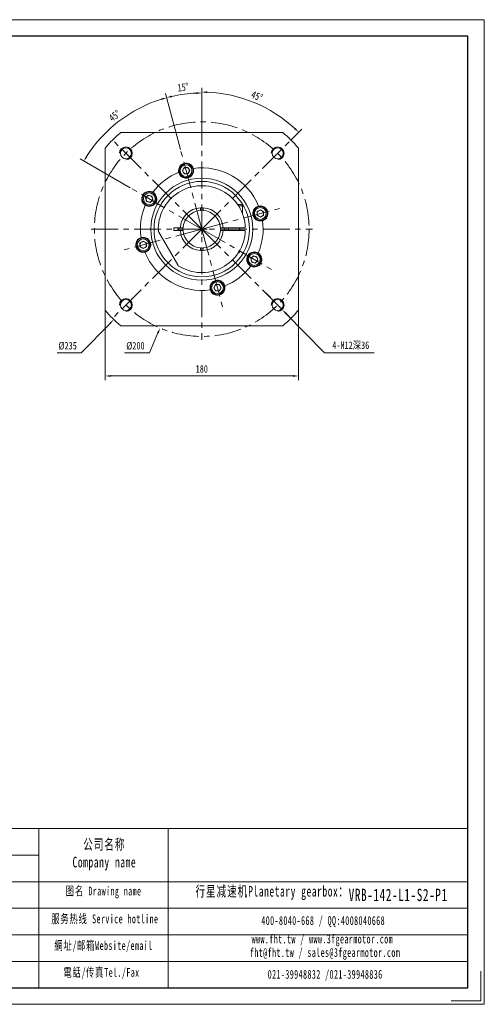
# Model space of a CAD drawing. Header units: millimetres. Extents: x -107 to 1191, y -129 to 788.
# Tile 6 of 6: x 758 to 1191, y -129 to 788. Entities that reach past the tile are written whole.
import ezdxf

# ---------------------------------------------------------------- set-up
doc = ezdxf.new("R2010")
doc.units = ezdxf.units.MM
doc.header["$LTSCALE"] = 20
doc.linetypes.add('CENTER', pattern=[2, 1.25, -0.25, 0.25, -0.25])
doc.layers.get('0').update_dxf_attribs({"lineweight": 18})
for name, color, linetype, lineweight in [('2细线层', 4, 'Continuous', 18), ('3中心线层', 1, 'CENTER', 18), ('图框_外框线', 7, 'Continuous', 18)]:
    doc.layers.add(name, color=color, linetype=linetype, lineweight=lineweight)
doc.styles.add('TH_GBDIM', font='txt', dxfattribs={"width": 0.8})
doc.styles.add('标准', font='txt', dxfattribs={"width": 0.667})
doc.dimstyles.new('TH_GBDIM', dxfattribs={"dimscale": 2, "dimtxt": 3.5, "dimasz": 2.5, "dimexe": 2, "dimexo": 0, "dimgap": 1.5, "dimtad": 1, "dimdec": 1, "dimdsep": 46, "dimtxsty": 'TH_GBDIM', "dimcen": 2.5, "dimdle": 5, "dimclrd": 4, "dimclre": 4, "dimclrt": 3, "dimadec": 0, "dimazin": 0, "dimtfac": 0.714286, "dimtdec": 1, "dimtmove": 0, "dimatfit": 3, "dimfxl": 1, "dimtolj": 1, "dimarcsym": 0})

# ---------------------------------------------------------------- blocks, each defined once
blk = doc.blocks.new('*X22')
at = {"transparency": 16777216}
for points in [[(991.12, 530.83), (989.93, 529.67), (994.01, 526.67)], [(1006.48, 515.08), (1005.28, 513.92), (1002.39, 518.08)]]:
    blk.add_hatch(color=4, dxfattribs=at).paths.add_polyline_path(points, flags=0)
at = {"color": 4, "transparency": 16777216}
for p, q in [((990.52, 530.25), (987.03, 533.83)), ((994.01, 526.67), (1002.39, 518.08)), ((1041.65, 477.81), (1005.88, 514.5)), ((1087.93, 477.81), (1041.65, 477.81))]:
    blk.add_line(p, q, dxfattribs=at)
at = {"color": 3, "transparency": 16777216, "insert": (1066.29, 484.58), "char_height": 7, "width": 70.2489, "attachment_point": 5, "style": 'TH_GBDIM'}
blk.add_mtext('4-M12深36', dxfattribs=at)
blk = doc.blocks.new('*X23')
at = {"transparency": 16777216}
blk.add_hatch(color=4, dxfattribs=at).paths.add_polyline_path([(841.45, 505.88), (842.65, 504.72), (845.54, 508.89)], flags=0)
at = {"color": 4, "transparency": 16777216}
for p, q in [((927.49, 588.09), (927.49, 598.09)), ((922.49, 593.09), (932.49, 593.09)), ((815.28, 477.81), (842.05, 505.3)), ((792.82, 477.81), (815.28, 477.81))]:
    blk.add_line(p, q, dxfattribs=at)
at = {"color": 3, "transparency": 16777216, "insert": (802.55, 484.31), "char_height": 7, "width": 30.5511, "attachment_point": 5, "style": 'TH_GBDIM'}
blk.add_mtext('%%C235', dxfattribs=at)
blk = doc.blocks.new('*X24')
at = {"transparency": 16777216}
for points in [[(842.49, 457.09), (842.49, 455.43), (837.49, 456.26)], [(1012.49, 457.09), (1012.49, 455.43), (1017.49, 456.26)]]:
    blk.add_hatch(color=4, dxfattribs=at).paths.add_polyline_path(points, flags=0)
at = {"color": 4, "transparency": 16777216}
for p, q in [((837.49, 517.55), (837.49, 452.26)), ((1017.49, 517.55), (1017.49, 452.26)), ((842.49, 456.26), (1012.49, 456.26))]:
    blk.add_line(p, q, dxfattribs=at)
at = {"color": 3, "transparency": 16777216, "insert": (927.49, 462.76), "char_height": 7, "width": 21.28, "attachment_point": 5, "style": 'TH_GBDIM'}
blk.add_mtext('180', dxfattribs=at)
blk = doc.blocks.new('*X25')
at = {"transparency": 16777216}
blk.add_hatch(color=4, dxfattribs=at).paths.add_polyline_path([(885.88, 496.68), (887.41, 496.03), (888.59, 500.96)], flags=0)
at = {"color": 4, "transparency": 16777216}
for p, q in [((927.49, 588.09), (927.49, 598.09)), ((922.49, 593.09), (932.49, 593.09)), ((878.81, 477.81), (886.65, 496.36)), ((855.55, 477.81), (878.81, 477.81))]:
    blk.add_line(p, q, dxfattribs=at)
at = {"color": 3, "transparency": 16777216, "insert": (865.68, 484.31), "char_height": 7, "width": 30.7378, "attachment_point": 5, "style": 'TH_GBDIM'}
blk.add_mtext('%%C200', dxfattribs=at)
blk = doc.blocks.new('*X29')
at = {"transparency": 16777216}
for points in [[(932.47, 719.89), (932.51, 721.56), (927.49, 720.82)], [(1014.79, 687.47), (1013.63, 686.27), (1017.81, 683.41)]]:
    blk.add_hatch(color=4, dxfattribs=at).paths.add_polyline_path(points, flags=0)
at = {"color": 4, "transparency": 16777216}
for p, q in [((927.49, 696.09), (927.49, 724.82)), ((1010.22, 675.82), (1020.64, 686.24))]:
    blk.add_line(p, q, dxfattribs=at)
blk.add_arc((927.49, 593.09), 127.73, 47.24292, 87.75708, dxfattribs=at)
at = {"color": 3, "transparency": 16777216, "insert": (978.86, 717.1), "char_height": 7, "width": 25.1409, "attachment_point": 5, "rotation": 337.5, "style": 'TH_GBDIM'}
blk.add_mtext('45%%D', dxfattribs=at)
blk = doc.blocks.new('*X30')
at = {"transparency": 16777216}
for points in [[(899.7, 716.06), (899.3, 717.68), (894.64, 715.67)], [(922.47, 720.73), (922.51, 719.06), (927.49, 719.99)]]:
    blk.add_hatch(color=4, dxfattribs=at).paths.add_polyline_path(points, flags=0)
at = {"color": 4, "transparency": 16777216}
for p, q in [((907.57, 667.44), (893.61, 719.53)), ((927.49, 696.09), (927.49, 723.99))]:
    blk.add_line(p, q, dxfattribs=at)
blk.add_arc((927.49, 593.09), 126.91, 92.25754, 102.74246, dxfattribs=at)
at = {"color": 3, "transparency": 16777216, "insert": (910.08, 725.35), "char_height": 7, "width": 21.6494, "attachment_point": 5, "rotation": 7.5, "style": 'TH_GBDIM'}
blk.add_mtext('15%%D', dxfattribs=at)
blk = doc.blocks.new('*X31')
at = {"transparency": 16777216}
for points in [[(889.63, 715), (890.09, 713.4), (894.67, 715.59)], [(820.95, 660.35), (819.53, 661.21), (817.66, 656.5)]]:
    blk.add_hatch(color=4, dxfattribs=at).paths.add_polyline_path(points, flags=0)
at = {"color": 4, "transparency": 16777216}
for p, q in [((907.57, 667.44), (893.63, 719.46)), ((860.83, 631.57), (814.19, 658.5))]:
    blk.add_line(p, q, dxfattribs=at)
blk.add_arc((927.49, 593.09), 126.83, 107.25897, 147.74103, dxfattribs=at)
at = {"color": 3, "transparency": 16777216, "insert": (846.33, 698.86), "char_height": 7, "width": 25.6853, "attachment_point": 5, "rotation": 37.5, "style": 'TH_GBDIM'}
blk.add_mtext('45%%D', dxfattribs=at)

msp = doc.modelspace()

# ---------------------------------------------------------------- linework, layer by layer
at = {"color": 7, "linetype": 'Continuous', "lineweight": 15}
for p, q in [((1003.03, 683.09), (851.95, 683.09)), ((837.49, 668.63), (837.49, 517.55)), ((1017.49, 517.55), (1017.49, 668.63)), ((911.13, 650.66), (909.4, 647.66)), ((909.4, 647.66), (911.13, 644.66)), ((914.6, 650.66), (911.13, 650.66)), ((911.13, 644.66), (914.6, 644.66)), ((916.33, 647.66), (914.6, 650.66)), ((914.6, 644.66), (916.33, 647.66)), ((877.66, 624.68), (875.21, 622.23)), ((881.01, 623.79), (877.66, 624.68)), ((875.21, 622.23), (876.11, 618.89)), ((876.11, 618.89), (879.46, 617.99)), ((879.46, 617.99), (881.91, 620.44)), ((881.91, 620.44), (881.01, 623.79)), ((964.24, 616.09), (960.83, 616.09)), ((926.24, 613.05), (926.24, 612.55)), ((926.24, 611.12), (926.24, 612.55)), ((926.24, 611.12), (926.24, 610.54)), ((928.74, 613.05), (928.74, 612.55)), ((928.74, 612.55), (928.74, 611.12)), ((928.74, 611.12), (928.74, 610.54)), ((961.65, 614.84), (965.49, 614.84)), ((965.49, 614.84), (965.49, 607.1)), ((982.06, 611.17), (979.06, 609.44)), ((979.06, 609.44), (979.06, 605.98)), ((979.06, 605.98), (982.06, 604.25)), ((985.06, 609.44), (982.06, 611.17)), ((982.06, 604.25), (985.06, 605.98)), ((985.06, 605.98), (985.06, 609.44)), ((887.6, 590.19), (905.03, 559.99)), ((901.49, 591.84), (901.49, 594.34)), ((901.49, 594.34), (906.53, 594.34)), ((906.53, 591.84), (901.49, 591.84)), ((908.03, 594.34), (909.46, 594.34)), ((909.46, 591.84), (908.03, 591.84)), ((945.52, 594.34), (946.95, 594.34)), ((946.95, 591.84), (945.52, 591.84)), ((948.45, 594.34), (967.47, 594.34)), ((967.47, 591.84), (948.45, 591.84)), ((952.49, 594.34), (952.49, 591.84)), ((962.49, 594.34), (962.49, 591.84)), ((872.92, 581.93), (869.92, 580.2)), ((869.92, 580.2), (869.92, 576.73)), ((875.92, 580.2), (872.92, 581.93)), ((875.92, 576.73), (875.92, 580.2)), ((869.92, 576.73), (872.92, 575)), ((872.92, 575), (875.92, 576.73)), ((926.24, 575.63), (926.24, 575.05)), ((926.24, 573.63), (926.24, 575.05)), ((926.24, 573.63), (926.24, 573.13)), ((928.74, 575.63), (928.74, 575.05)), ((928.74, 575.05), (928.74, 573.63)), ((928.74, 573.63), (928.74, 573.13)), ((961.49, 571.09), (962.09, 571.09)), ((962.49, 571.49), (961.75, 571.49)), ((962.49, 572.71), (962.49, 571.49)), ((975.52, 568.18), (973.07, 565.73)), ((973.07, 565.73), (973.97, 562.39)), ((973.97, 562.39), (977.32, 561.49)), ((978.87, 567.29), (975.52, 568.18)), ((977.32, 561.49), (979.77, 563.94)), ((979.77, 563.94), (978.87, 567.29)), ((940.38, 541.51), (938.65, 538.51)), ((943.85, 541.51), (940.38, 541.51)), ((945.58, 538.51), (943.85, 541.51)), ((938.65, 538.51), (940.38, 535.51)), ((940.38, 535.51), (943.85, 535.51)), ((943.85, 535.51), (945.58, 538.51)), ((851.95, 503.09), (1003.03, 503.09))]:
    msp.add_line(p, q, dxfattribs=at)
for points in [[(926.24, 613.05), (927.49, 613.09), (928.74, 613.05)], [(962.97, 591.84), (962.99, 593.09), (962.97, 594.34)], [(928.74, 573.13), (927.49, 573.09), (926.24, 573.13)]]:
    msp.add_lwpolyline(points, dxfattribs=at)
for centre, radius in [((856.78, 663.8), 5.1), ((998.2, 663.8), 5.1), ((912.87, 647.66), 6.5), ((912.87, 647.66), 5.5), ((927.49, 593.09), 47.5), ((927.49, 593.09), 44.5), ((878.56, 621.34), 6.5), ((878.56, 621.34), 5.5), ((982.06, 607.71), 6.5), ((982.06, 607.71), 5.5), ((872.92, 578.46), 6.5), ((872.92, 578.46), 5.5), ((976.42, 564.84), 6.5), ((976.42, 564.84), 5.5), ((942.11, 538.51), 6.5), ((942.11, 538.51), 5.5), ((856.78, 522.38), 5.1), ((998.2, 522.38), 5.1)]:
    msp.add_circle(centre, radius, dxfattribs=at)
for centre, radius, start, end in [((927.49, 593.09), 117.5, 130.00775, 139.99225), ((927.49, 593.09), 117.5, 40.00775, 49.99225), ((912.87, 647.66), 7, 20.97017, 189.02983), ((927.49, 593.09), 57.15, 112.03203, 142.96797), ((912.87, 647.66), 7, 193.19807, 202.64642), ((912.87, 647.66), 7, 202.64642, 7.35358), ((912.87, 647.66), 3, 150, 210), ((912.87, 647.66), 3, 90, 150), ((912.87, 647.66), 3, 210, 270), ((912.87, 647.66), 3, 30, 90), ((912.87, 647.66), 3, 270, 330), ((912.87, 647.66), 3, 330, 30), ((927.49, 593.09), 57.15, 22.03203, 97.96797), ((912.87, 647.66), 7, 7.35358, 16.80193), ((927.49, 593.09), 40.5, 1.76867, 182.73396), ((878.56, 621.34), 7, 65.97017, 234.02983), ((878.56, 621.34), 7, 247.64642, 52.35358), ((878.56, 621.34), 3, 75, 135), ((878.56, 621.34), 3, 15, 75), ((878.56, 621.34), 7, 52.35358, 61.80193), ((927.49, 593.09), 57.15, 157.03203, 187.96797), ((878.56, 621.34), 7, 238.19807, 247.64642), ((878.56, 621.34), 3, 135, 195), ((878.56, 621.34), 3, 195, 255), ((878.56, 621.34), 3, 255, 315), ((878.56, 621.34), 3, 315, 15), ((964.24, 614.84), 1.25, 0, 90), ((927.49, 593.09), 20, 93.58332, 176.41668), ((927.49, 593.09), 17.5, 94.09604, 175.90396), ((927.49, 593.09), 17.6, 85.92727, 94.07273), ((927.49, 593.09), 20, 3.58332, 86.41668), ((927.49, 593.09), 17.5, 4.09604, 85.90396), ((982.06, 607.71), 7, 112.64642, 277.35358), ((982.06, 607.71), 3, 120, 180), ((982.06, 607.71), 3, 180, 240), ((982.06, 607.71), 7, 103.19807, 112.64642), ((982.06, 607.71), 3, 60, 120), ((982.06, 607.71), 7, 290.97017, 99.02983), ((982.06, 607.71), 3, 0, 60), ((982.06, 607.71), 3, 300, 0), ((927.49, 593.09), 57.15, 337.03203, 7.96797), ((982.06, 607.71), 3, 240, 300), ((982.06, 607.71), 7, 277.35358, 286.80193), ((927.49, 593.09), 40.5, 237.26604, 358.23133), ((927.49, 593.09), 21.5, 176.66697, 183.33303), ((927.49, 593.09), 20, 183.58332, 266.41668), ((927.49, 593.09), 17.6, 175.92727, 184.07273), ((927.49, 593.09), 17.5, 184.09604, 265.90396), ((927.49, 593.09), 17.5, 274.09604, 355.90396), ((927.49, 593.09), 20, 273.58332, 356.41668), ((927.49, 593.09), 17.6, 355.92727, 4.07273), ((927.49, 593.09), 21.5, 356.66697, 3.33303), ((872.92, 578.46), 7, 110.97017, 279.02983), ((872.92, 578.46), 3, 120, 180), ((872.92, 578.46), 3, 180, 240), ((872.92, 578.46), 7, 97.35358, 106.80193), ((872.92, 578.46), 3, 60, 120), ((872.92, 578.46), 7, 292.64642, 97.35358), ((872.92, 578.46), 3, 360, 60), ((872.92, 578.46), 3, 300, 360), ((872.92, 578.46), 3, 240, 300), ((872.92, 578.46), 7, 283.19807, 292.64642), ((927.49, 593.09), 57.15, 202.03203, 277.96797), ((927.49, 593.09), 17.6, 265.92727, 274.07273), ((976.42, 564.84), 7, 67.64642, 232.35358), ((976.42, 564.84), 7, 245.97017, 54.02983), ((976.42, 564.84), 7, 58.19807, 67.64642), ((976.42, 564.84), 3, 135, 195), ((976.42, 564.84), 3, 195, 255), ((976.42, 564.84), 3, 75, 135), ((976.42, 564.84), 3, 255, 315), ((976.42, 564.84), 3, 15, 75), ((976.42, 564.84), 3, 315, 15), ((927.49, 593.09), 57.15, 292.03203, 322.96797), ((976.42, 564.84), 7, 232.35358, 241.80193), ((942.11, 538.51), 7, 22.64642, 187.35358), ((942.11, 538.51), 3, 90, 150), ((942.11, 538.51), 3, 30, 90), ((942.11, 538.51), 7, 187.35358, 196.80193), ((942.11, 538.51), 7, 200.97017, 9.02983), ((942.11, 538.51), 3, 150, 210), ((942.11, 538.51), 3, 210, 270), ((942.11, 538.51), 3, 270, 330), ((942.11, 538.51), 3, 330, 30), ((942.11, 538.51), 7, 13.19807, 22.64642), ((927.49, 593.09), 117.5, 220.00775, 229.99225), ((927.49, 593.09), 117.5, 310.00775, 319.99225)]:
    msp.add_arc(centre, radius, start, end, dxfattribs=at)
for points in [[(906.05, 646.06), (905.95, 646.56)], [(919.4, 650.17), (919.57, 649.69)], [(881.41, 627.73), (881.87, 627.51)], [(874.87, 615.39), (874.45, 615.67)], [(980.47, 614.53), (980.97, 614.62)], [(984.57, 601.17), (984.09, 601.01)], [(887.04, 591.16), (887.6, 590.19)], [(906.53, 594.34), (907.53, 594.34)], [(907.53, 591.84), (906.53, 591.84)], [(907.53, 594.34), (908.03, 594.34)], [(908.03, 591.84), (907.53, 591.84)], [(909.46, 594.34), (910.03, 594.34)], [(910.03, 591.84), (909.46, 591.84)], [(944.95, 594.34), (945.52, 594.34)], [(945.52, 591.84), (944.95, 591.84)], [(946.95, 594.34), (947.45, 594.34)], [(947.45, 591.84), (946.95, 591.84)], [(947.45, 594.34), (948.45, 594.34)], [(948.45, 591.84), (947.45, 591.84)], [(967.47, 594.34), (967.97, 594.34)], [(967.97, 591.84), (967.47, 591.84)], [(870.41, 585), (870.89, 585.16)], [(874.51, 571.65), (874.01, 571.55)], [(962.49, 571.49), (962.09, 571.09)], [(980.11, 570.79), (980.53, 570.5)], [(905.03, 559.99), (905.59, 559.02)], [(973.57, 558.44), (973.11, 558.67)], [(935.58, 536.01), (935.41, 536.49)], [(948.93, 540.11), (949.03, 539.61)]]:
    msp.add_open_spline(points, degree=1, dxfattribs=at)
at = {"layer": '2细线层'}
for centre in [(856.78, 663.8), (998.2, 663.8), (856.78, 522.38), (998.2, 522.38)]:
    msp.add_arc(centre, 6, 270, 180, dxfattribs=at)
at = {"layer": '3中心线层'}
for p, q in [((927.49, 696.09), (927.49, 490.09)), ((927.49, 593.09), (844.76, 675.82)), ((927.49, 593.09), (1010.22, 675.82)), ((927.49, 593.09), (907.57, 667.44)), ((927.49, 593.09), (860.83, 631.57)), ((927.49, 593.09), (1001.84, 613.01)), ((824.49, 593.09), (1030.49, 593.09)), ((927.49, 593.09), (844.76, 510.36)), ((927.49, 593.09), (853.14, 573.17)), ((927.49, 593.09), (1010.22, 510.36)), ((927.49, 593.09), (947.41, 518.74)), ((927.49, 593.09), (994.15, 554.6))]:
    msp.add_line(p, q, dxfattribs=at)
msp.add_circle((927.49, 593.09), 100, dxfattribs=at)
at = {"layer": '图框_外框线'}
for p, q in [((7.49, 34.37), (1175.19, 34.37)), ((775.67, 34.37), (775.67, -113.95)), ((896.24, 34.37), (896.24, -113.95)), ((119.39, 9.63), (775.67, 9.63)), ((7.49, -15.12), (1175.19, -15.12)), ((119.39, -39.87), (1175.19, -39.87)), ((119.39, -64.61), (1175.19, -64.61)), ((119.39, -89.36), (1175.19, -89.36))]:
    msp.add_line(p, q, dxfattribs=at)
at = {"layer": '图框_外框线', "color": 3}
msp.add_lwpolyline([(-107.15, -129.4), (1190.64, -129.4), (1190.64, 788.33), (-107.15, 788.33)], close=True, dxfattribs=at)
at = {"layer": '图框_外框线', "color": 3, "lineweight": 25}
msp.add_lwpolyline([(-29.9, -113.95), (1175.19, -113.95), (1175.19, 772.88), (-29.9, 772.88)], close=True, dxfattribs=at)
at = {"layer": '图框_外框线', "color": 3}
msp.add_lwpolyline([(1187.55, -98.5), (1187.55, -126.31), (1159.74, -126.31)], dxfattribs=at)

# ---------------------------------------------------------------- texts
at = {"layer": '图框_外框线', "color": 1, "attachment_point": 2, "style": '标准'}
for s, insert, char_height, width in [('\\T1.1;公司名称\\PCompany name', (836.72, 24.6), 9.8989, 128.1597), ('\\T1.1;  行星减速机Planetary gearbox：', (988.12, -19.05), 9.8989, 155.6862), ('\\T1.1;图名 Drawing name', (836.04, -19.68), 8.2491, 105.4948), ('\\T1.1;\\pxt5;VRB-142-L1-S2-P1', (1110.41, -21.67), 11.5487, 84.0455), ('\\T1.1;服务热线 Service hotline', (837.21, -45.62), 8.2491, 117.5314), ('\\T1.1;400-8040-668 / QQ:4008040668', (1040.55, -47.2), 8.2491, 240.1752), ('\\T1.1;www.fht.tw / www.3fgearmotor.com ', (1039.79, -64.38), 8.2491, 240.4456), ('\\T1.1;網址/邮箱Website/email', (835.93, -70.47), 8.2491, 122.3391), ('\\T1.1;\\pxt12;fht@fht.tw / sales@3fgearmotor.com ', (1042.31, -76.94), 8.2491, 240.4456), ('\\T1.1;電話/传真Tel./Fax', (834.08, -95.52), 8.2491, 123.8105), ('\\T1.1;021-39948832 /021-39948836 ', (1042.39, -97.32), 8.2491, 183.5984)]:
    msp.add_mtext(s, dxfattribs=dict(at, insert=insert, char_height=char_height, width=width))

# ---------------------------------------------------------------- dimensions: what is measured, and where the dimension line sits
for base, line1, line2, picture, middle in [((910.93, 718.91), ((927.49, 593.09), (907.57, 667.44)), ((927.49, 696.09), (927.49, 490.09)), '*X30', (910.08, 725.35)), ((976.37, 711.1), ((927.49, 593.09), (1010.22, 675.82)), ((927.49, 696.09), (927.49, 490.09)), '*X29', (978.86, 717.1)), ((850.28, 693.71), ((927.49, 593.09), (907.57, 667.44)), ((927.49, 593.09), (860.83, 631.57)), '*X31', (846.33, 698.86))]:
    dim = msp.add_angular_dim_2l(base=base, line1=line1, line2=line2, dimstyle='TH_GBDIM', override={"dimtad": 1, "dimtih": 0, "dimtoh": 0, "dimsah": 1, "dimtdec": 0, "dimtzin": 0})
    dim.commit()
    dim.dimension.update_dxf_attribs({"geometry": picture, "text_midpoint": middle})
for p1, p2, picture, middle in [((966.39, 685.21), (888.59, 500.96), '*X25', (878.81, 477.81)), ((1009.44, 677.29), (845.54, 508.89), '*X23', (815.28, 477.81))]:
    dim = msp.add_diameter_dim_2p(p1=p1, p2=p2, dimstyle='TH_GBDIM', override={"dimtih": 1, "dimtoh": 1, "dimpost": '%%C<>', "dimsah": 1, "dimtofl": 0, "dimtzin": 0})
    dim.commit()
    dim.dimension.update_dxf_attribs({"geometry": picture, "text_midpoint": middle, "dimtype": 163})
dim = msp.add_diameter_dim_2p(p1=(994.01, 526.67), p2=(1002.39, 518.08), text='4-M12深36', dimstyle='TH_GBDIM', override={"dimtoh": 1, "dimpost": '%%C<>', "dimsah": 1, "dimtzin": 0})
dim.commit()
dim.dimension.update_dxf_attribs({"geometry": '*X22', "text_midpoint": (1041.65, 477.81), "dimtype": 163})
dim = msp.add_linear_dim(base=(1017.49, 456.26), p1=(837.49, 517.55), p2=(1017.49, 517.55), dimstyle='TH_GBDIM', override={"dimsah": 1, "dimtzin": 0})
dim.commit()
dim.dimension.update_dxf_attribs({"geometry": '*X24', "text_midpoint": (927.49, 462.76)})

doc.saveas('drawing.dxf')
